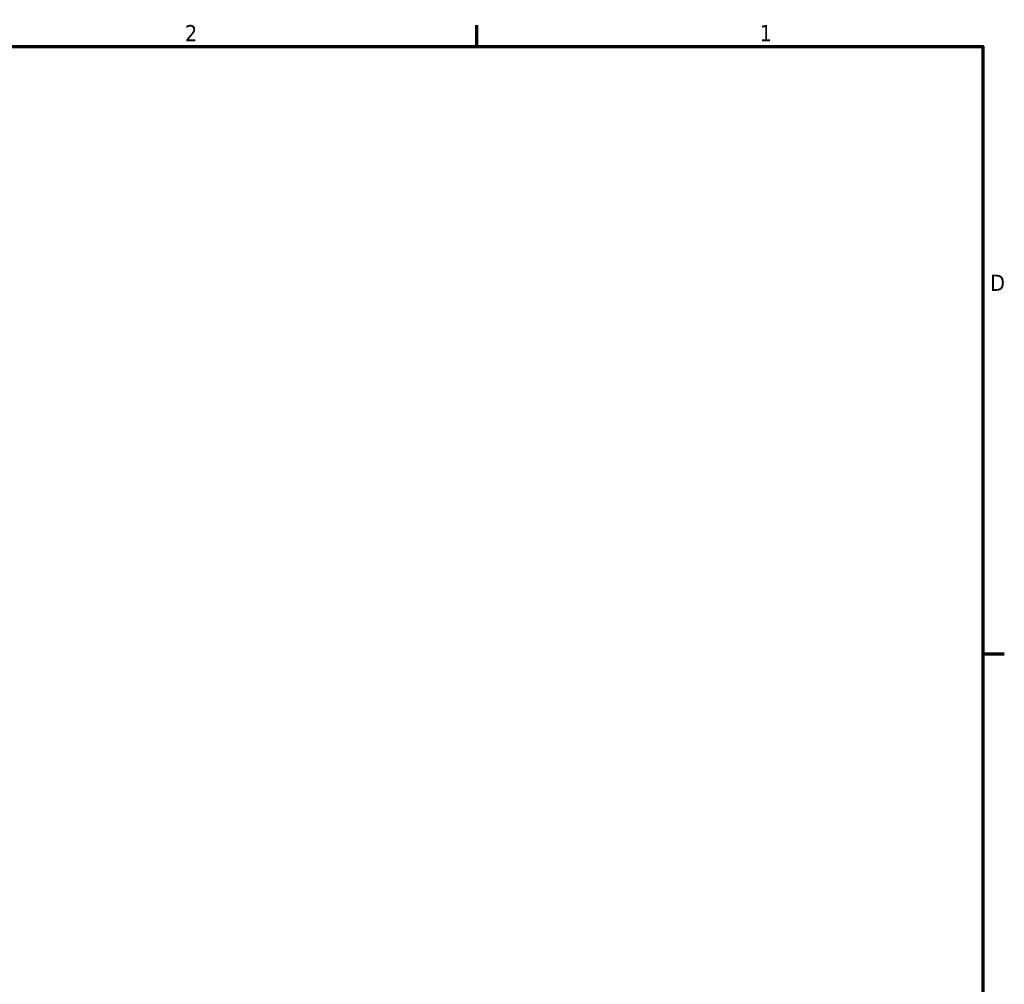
# Model space of a CAD drawing. Header units: inches. Extents: x 0 to 102, y 2 to 64.
# Tile 18 of 18: x 79 to 101, y 42 to 64. Entities that reach past the tile are written whole.
import ezdxf

# ---------------------------------------------------------------- set-up
doc = ezdxf.new("R2010")
doc.units = ezdxf.units.IN
doc.header["$LTSCALE"] = 3
doc.header["$MEASUREMENT"] = 0
doc.layers.add('Border (ANSI)', color=7, linetype='Continuous', lineweight=70)
doc.styles.add('Note Text (ANSI)', font='tahoma.ttf')

# ---------------------------------------------------------------- blocks, each defined once
blk = doc.blocks.new('Borders Default Border')
at = {"layer": 'Border (ANSI)'}
for p, q in [((29.75, 21), (29.75, 21.16)), ((33.5, 16.5), (33.66, 16.5))]:
    blk.add_line(p, q, dxfattribs=at)
at = {"layer": 'Border (ANSI)', "flags": 128}
blk.add_lwpolyline([(0.5, 1), (0.5, 21), (33.5, 21), (33.5, 1), (0.5, 1)], dxfattribs=at)
at = {"layer": 'Border (ANSI)', "char_height": 0.12, "attachment_point": 7, "style": 'Note Text (ANSI)'}
for s, insert in [('2', (27.5886, 21.04)), ('1', (31.8479, 21.04)), ('D', (33.556, 19.19))]:
    blk.add_mtext(s, dxfattribs=dict(at, insert=insert))

msp = doc.modelspace()

# ---------------------------------------------------------------- block references
at = {"xscale": 3, "yscale": 3, "zscale": 3}
msp.add_blockref('Borders Default Border', (0, 0), dxfattribs=at)

doc.saveas('drawing.dxf')
